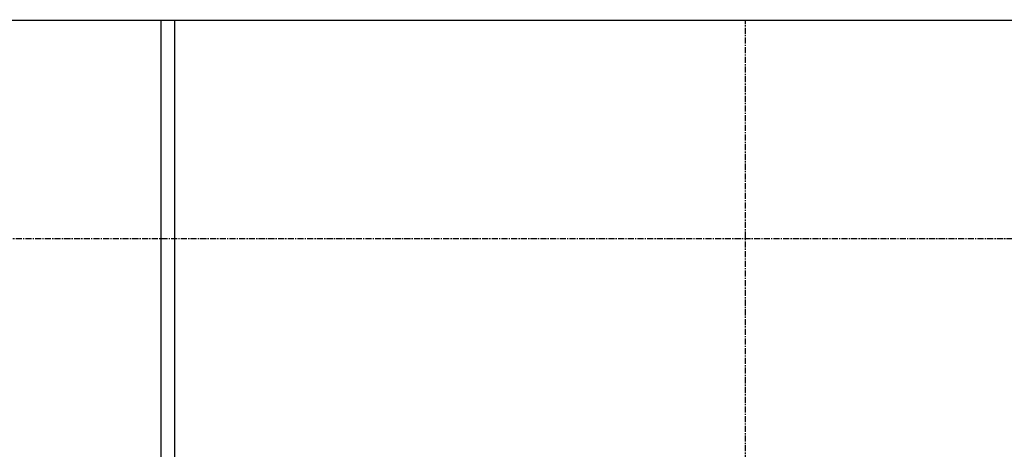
# Model space of a CAD drawing. Extents: x -750 to 90, y 3202 to 3394.
# Tile 71 of 72: x -32 to 49, y 3358 to 3394. Entities that reach past the tile are written whole.
import ezdxf

# ---------------------------------------------------------------- set-up
doc = ezdxf.new("R2010")
doc.units = 0
doc.header["$MEASUREMENT"] = 0
doc.linetypes.add('CENTER1', pattern=[0.6625, 0.5, -0.075, 0.0125, -0.075])
doc.layers.add('FREEZE-ALWAYS', color=7, linetype='CONTINUOUS')
doc.layers.add('FREEZE-LINES', color=8, linetype='CONTINUOUS', plot=False)

msp = doc.modelspace()

# ---------------------------------------------------------------- linework, layer by layer
at = {"layer": 'FREEZE-ALWAYS', "color": 60, "linetype": 'Continuous'}
msp.add_lwpolyline([(-174.08631, 3393.81703), (89.91369, 3393.81703), (89.91369, 3201.81703), (-174.08631, 3201.81703)], close=True, dxfattribs=at)
at = {"layer": 'FREEZE-LINES', "color": 8, "linetype": 'Continuous'}
for p, q in [((-20.19746, 3253.50724), (-20.19746, 3393.86845)), ((-19.08631, 3253.50724), (-19.08631, 3393.86845))]:
    msp.add_line(p, q, dxfattribs=at)
at = {"layer": 'FREEZE-LINES', "color": 8, "linetype": 'CENTER1'}
for p, q in [((27.91369, 3253.50724), (27.91369, 3393.81703)), ((89.91369, 3375.81703), (-42.08631, 3375.81703))]:
    msp.add_line(p, q, dxfattribs=at)

doc.saveas('drawing.dxf')
